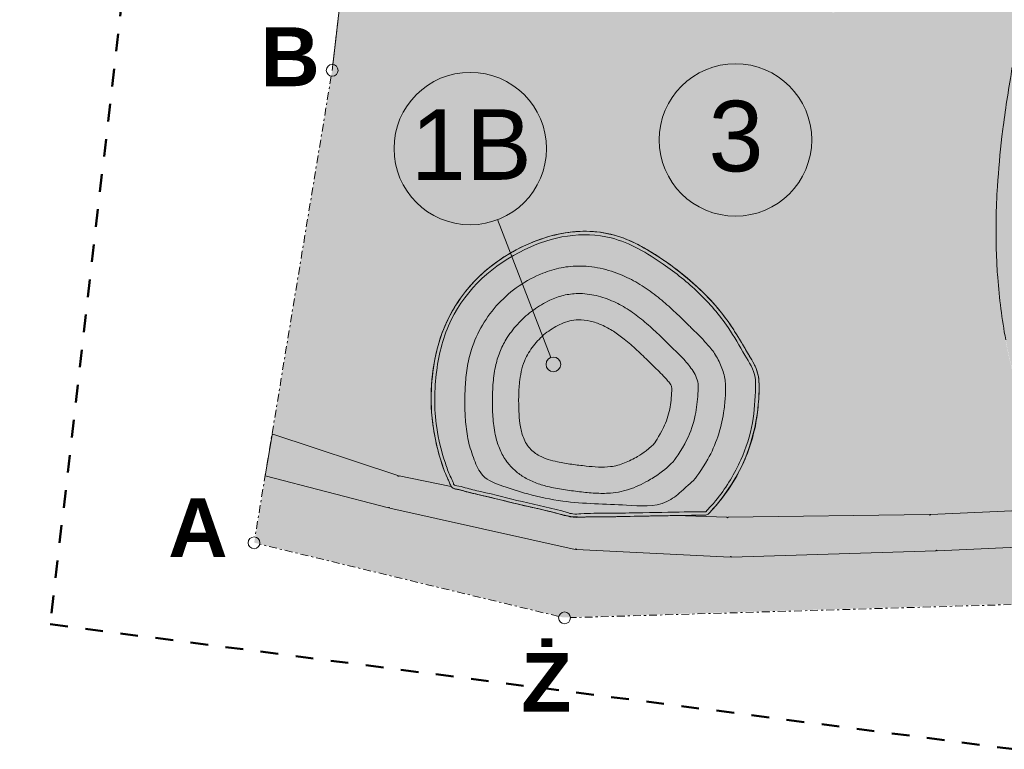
# Model space of a CAD drawing. Header units: millimetres. Extents: x 85983 to 6689246, y 628102 to 1220745.
# Tile 13 of 19: x 5933097 to 5999928, y 728768 to 778318. Entities that reach past the tile are written whole.
import ezdxf
from ezdxf.xclip import XClip

# ---------------------------------------------------------------- set-up
doc = ezdxf.new("R2010")
doc.units = ezdxf.units.MM
doc.header["$MEASUREMENT"] = 0
doc.header["$XCLIPFRAME"] = 0
for name, pattern in [('1_OTKJ', [2, 1.5, -0.5]), ('Przerywana długa 2', [2400, 1200, -1200]), ('Przerywana podwójnie', [1093.611073, 529.166651, -211.666656, 141.111112, -211.666656])]:
    doc.linetypes.add(name, pattern=pattern)
for name, color, linetype, lineweight in [('2D - Ogólne_Nr_pióra__1', 7, 'Continuous', 13), ('2D - Ogólne_Nr_pióra__38', 30, 'Continuous', 13), ('__ Granica opracowania_Nr_pióra__20', 1, 'Continuous', 13), ('__ Granica opracowania_Nr_pióra__26', 5, 'Continuous', 50), ('__ Kontury-kurchany_Nr_pióra__1', 7, 'Continuous', 13), ('__ Opisy _Nr_pióra__1', 7, 'Continuous', 13), ('__ Opisy _Nr_pióra__20', 1, 'Continuous', 13), ('__ Powierzchnia zabudowy _Nr_pióra__1', 7, 'Continuous', 13), ('__ Powierzchnie utwardzone- projektowane (drogi dojazdowe)_Nr_pióra__38', 30, 'Continuous', 13), ('OTK_L_0_Nr_pióra__2', 8, 'Continuous', 13), ('SKMBT_C28023102512110_2_0_Nr_pióra__1', 7, 'Continuous', 13)]:
    doc.layers.add(name, color=color, linetype=linetype, lineweight=lineweight)
for name, color, linetype, lineweight, true_color in [('2D - Ogólne_Nr_pióra__93', 7, 'Continuous', 13, 0xb5b54a), ('__ Powierzchnia biologicznie czynna (las)_Nr_pióra__93', 7, 'Continuous', 13, 0xb5b54a), ('__ Powierzchnia zabudowy _Nr_pióra__93', 7, 'Continuous', 13, 0xb5b54a), ('__ Powierzchnie utwardzone- projektowane (drogi dojazdowe)_Nr_pióra__82', 7, 'Continuous', 13, 0xaaaaaa)]:
    doc.layers.add(name, color=color, linetype=linetype, lineweight=lineweight, true_color=true_color)
for name, color, linetype in [('2D - Rysunki i Obrazki', 7, 'Continuous'), ('__ Granica opracowania', 7, 'Continuous'), ('__ Opisy', 7, 'Continuous')]:
    doc.layers.add(name, color=color, linetype=linetype)
doc.styles.add('STYL_AUTOMATYCZNY_1', font='arial.ttf')
doc.styles.add('STYL_AUTOMATYCZNY_2', font='arial.ttf')
picture_1 = doc.add_image_def('image1.tif', size_in_pixel=(12377, 8750))

# ---------------------------------------------------------------- blocks, each defined once
blk = doc.blocks.new('Rysunek_3_2', base_point=(6270111, 924424))
at = {"layer": 'SKMBT_C28023102512110_2_0_Nr_pióra__1', "color": 7, "lineweight": 13}
image = blk.add_image(picture_1, insert=(5850977, 628102), size_in_units=(838268, 592643), dxfattribs=at)
image.set_boundary_path([(-0.5, -0.5), (12376.5, 8749.5)])
blk = doc.blocks.new('Linia_11_3', base_point=(5958790, 813545))
at = {"layer": '__ Granica opracowania_Nr_pióra__20', "color": 1, "linetype": 'Przerywana podwójnie', "lineweight": 13}
blk.add_line((5958744, 813148), (5954353, 775273), dxfattribs=at)
at = {"layer": '__ Granica opracowania_Nr_pióra__20', "color": 1, "linetype": 'Continuous', "lineweight": 13}
for centre in [(5958790, 813545), (5954307, 774876)]:
    blk.add_circle(centre, 400, dxfattribs=at)
blk = doc.blocks.new('Linia_12_3', base_point=(5954307, 774876))
at = {"layer": '__ Granica opracowania_Nr_pióra__20', "color": 1, "linetype": 'Przerywana podwójnie', "lineweight": 13}
blk.add_line((5954242, 774481), (5949070, 743189), dxfattribs=at)
at = {"layer": '__ Granica opracowania_Nr_pióra__20', "color": 1, "linetype": 'Continuous', "lineweight": 13}
for centre in [(5954307, 774876), (5949005, 742794)]:
    blk.add_circle(centre, 400, dxfattribs=at)
blk = doc.blocks.new('Linia_31_3', base_point=(6042338, 739846))
at = {"layer": '__ Granica opracowania_Nr_pióra__20', "color": 1, "linetype": 'Przerywana podwójnie', "lineweight": 13}
blk.add_line((6041938, 739834), (5970476, 737709), dxfattribs=at)
at = {"layer": '__ Granica opracowania_Nr_pióra__20', "color": 1, "linetype": 'Continuous', "lineweight": 13}
blk.add_circle((5970077, 737697), 400, dxfattribs=at)
blk = doc.blocks.new('Linia_32_3', base_point=(5970077, 737697))
at = {"layer": '__ Granica opracowania_Nr_pióra__20', "color": 1, "linetype": 'Przerywana podwójnie', "lineweight": 13}
blk.add_line((5969688, 737791), (5949393, 742700), dxfattribs=at)
at = {"layer": '__ Granica opracowania_Nr_pióra__20', "color": 1, "linetype": 'Continuous', "lineweight": 13}
for centre in [(5949005, 742794), (5970077, 737697)]:
    blk.add_circle(centre, 400, dxfattribs=at)
blk = doc.blocks.new('Linia_37_3', base_point=(5965538, 764737))
at = {"layer": '__ Opisy', "linetype": 'Continuous', "lineweight": 0, "true_color": 0x000000}
blk.add_hatch(color=18, dxfattribs=at).paths.add_polyline_path([(5968822, 754906), (5968860, 754714), (5968969, 754552), (5969131, 754444), (5969322, 754406), (5969514, 754444), (5969676, 754552), (5969784, 754714), (5969822, 754906), (5969784, 755097), (5969676, 755259), (5969514, 755367), (5969322, 755406), (5969131, 755367), (5968969, 755259), (5968860, 755097)])
at = {"layer": '__ Opisy _Nr_pióra__1', "color": 7, "linetype": 'Continuous', "lineweight": 13}
blk.add_line((5965538, 764737), (5969143, 755372), dxfattribs=at)
blk.add_circle((5969322, 754906), 500, dxfattribs=at)

msp = doc.modelspace()

# ---------------------------------------------------------------- hatches: boundary and pattern name
at = {"layer": '2D - Ogólne_Nr_pióra__38', "linetype": 'Continuous', "lineweight": 0, "true_color": 0x3f2000}
msp.add_hatch(color=38, dxfattribs=at).paths.add_polyline_path([(5955393.116, 784198.137, -0.039705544), (5958945.601, 791286.345, -0.136235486), (5972002.846, 803170.007, -0.051856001), (5979524.799, 806087.246, -0.077773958), (5987995.675, 807357.2, -0.118054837), (5995894.339, 805347.804, -0.108892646), (6000439.933, 801198.095, -0.093956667), (6002552.676, 796571.316, -0.079874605), (6002968.957, 789440.315, -0.023394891), (6002058.76, 783051.367), (6001825.598, 781951.735, 0.001408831), (6001227.8, 779077.241, 0.006151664), (6000468.986, 775088.839, 0.010472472), (5999853.085, 771055.971, 0.002424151), (5999769.825, 770377.454, 0.013145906), (5999462.797, 766995.045, 0.010998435), (5999372.742, 764766.825, 0.010011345), (5999378.711, 762868.873, 0.002674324), (5999393.286, 762387.719, 0.009422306), (5999480.119, 760807.296, 0.027132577), (6000022.231, 756579.81, 0.005756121), (6000187.098, 755759.297, 0.015608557), (6000674.721, 753786.941, 0.007131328), (6000863.625, 753158.677, 0.019826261), (6001428.482, 751601.114, 0.011348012), (6001726.458, 750923.983, 0.012759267), (6002086.903, 750202.785, 0.069935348), (6004071.604, 747446.816, 0.051672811), (6005885.273, 745936.293, 0.029523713), (6007049.32, 745250.567), (6010500.135, 745404.621), (6010590.046, 745408.621), (6013676.188, 745545.432, -0.033249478), (6009768.347, 746328.526, -0.081081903), (6007000.146, 747596.732, -0.051431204), (6005509.615, 748836.862, -0.069815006), (6003854.661, 751138.229, -0.012829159), (6003537.997, 751771.525, -0.011260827), (6003278.517, 752360.977, -0.019743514), (6002769.933, 753763.65, -0.007058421), (6002599.188, 754331.409, -0.015562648), (6002142.96, 756177.155, -0.005710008), (6001988.372, 756946.303, -0.027102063), (6001474.718, 760954.182, -0.009422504), (6001392.002, 762459.378, -0.002661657), (6001378.134, 762916.97, -0.009993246), (6001372.432, 764731.553, -0.010981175), (6001458.791, 766868.51, -0.013136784), (6001756.144, 770143.923, -0.002409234), (6001836.529, 770799.137, -0.010454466), (6002438.755, 774742.403, -0.006143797), (6003187.429, 778677.42, -0.001407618), (6003782.423, 781538.413), (6004019.422, 782656.088, 0.023447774), (6004959.396, 789244.885, 0.080044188), (6004500.488, 797025.755, 0.094308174), (6002073.664, 802351.753, 0.109471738), (5996859.388, 807099.952, 0.118657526), (5988016.116, 809357.109, 0.07751744), (5978962.185, 808006.831, 0.051589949), (5971096.019, 804952.618, 0.136470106), (5957232.441, 792319.043, 0.016916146), (5956107.372, 790363.381)])
at = {"layer": '2D - Ogólne_Nr_pióra__93', "linetype": 'Continuous', "lineweight": 0, "true_color": 0x5a5a25}
h = msp.add_hatch(color=59, dxfattribs=at)
h.paths.add_polyline_path([(5950215.047, 750122.23, 0.369739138), (5950265.126, 750152.563), (5958749.635, 747360.694, 0.07964149), (5958747.381, 747346.628, 0.902700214), (5958836.444, 747337.495), (5962257.57, 746628.41), (5962384.958, 746602.007, 0.138202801), (5962571.756, 746465.631, 0.055286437), (5962794.051, 746413.658, 0.006649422), (5962811.846, 746411.045, -0.035796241), (5963092.159, 746346.547, -0.001024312), (5963133.023, 746333.53, 0.015311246), (5963535.877, 746219.732, 0.0134412), (5964155.357, 746074.2, -0.004418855), (5965320.557, 745799.177), (5965727.756, 745697.92, 0.001008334), (5966083.514, 745609.452, 0.006256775), (5968121.665, 745131.809), (5968250.734, 745103.269, -0.011441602), (5969619.623, 744764.434, 0.011565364), (5969872.089, 744695.587, 0.078608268), (5971393.336, 744531.493, -0.012630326), (5972382.193, 744554.124), (5972464.566, 744553.755, 0.005246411), (5973768.91, 744562.104, 0.002230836), (5974456.095, 744575.389), (5974908.271, 744584.951, -0.001142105), (5977579.257, 744634.299), (5981087.401, 744527.991, 0.007573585), (5981087.381, 744526.628, 1.000001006), (5981177.381, 744526.628, 0.003279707), (5981177.377, 744527.219), (5994807.384, 744706.038, 0.993462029), (5994897.381, 744706.628, 0.011153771), (5994897.336, 744708.635), (6007036.61, 745250.567, -0.029523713), (6005872.564, 745936.293, -0.051672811), (6004058.895, 747446.816, -0.069935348), (6002074.193, 750202.785, -0.012759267), (6001713.749, 750923.983, -0.011348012), (6001415.773, 751601.114, -0.019826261), (6000850.915, 753158.677, -0.007131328), (6000662.012, 753786.941, -0.015608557), (6000174.389, 755759.297, -0.005756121), (6000009.522, 756579.81, -0.027132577), (5999467.409, 760807.296, -0.009422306), (5999380.576, 762387.719, -0.002674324), (5999366.002, 762868.873, -0.010011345), (5999360.033, 764766.825, -0.010998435), (5999450.088, 766995.045, -0.013145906), (5999757.115, 770377.454, -0.002424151), (5999840.376, 771055.971, -0.010472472), (6000456.276, 775088.839, -0.006151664), (6001215.09, 779077.241, -0.001408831), (6001812.889, 781951.735), (6002046.051, 783051.367, 0.023394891), (6002956.248, 789440.315, 0.079874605), (6002539.966, 796571.316, 0.093956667), (6000427.224, 801198.095, 0.108892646), (5995881.63, 805347.804, 0.118054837), (5987982.966, 807357.2, 0.077773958), (5979512.089, 806087.246, 0.051856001), (5971990.136, 803170.007, 0.136235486), (5958932.891, 791286.345, 0.039705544), (5955380.406, 784198.137), (5955065.727, 781481.923), (5955147.937, 781470.293, 0.007402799), (5954950.025, 780483.213), (5954292.381, 774806.628)])
h.paths.add_polyline_path([(5976275.871, 789463.33, 0.054553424), (5976754.441, 786790.241, 0.104435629), (5978836.817, 782865.203, 0.042433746), (5979889.444, 781815.737, 0.047703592), (5981447.41, 780770.808, 0.037439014), (5983669.985, 779763.834, 0.045064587), (5986436.658, 779003.821, 0.056634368), (5988900.399, 778838.869, 0.119819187), (5993529.042, 780203.996, 0.126276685), (5997329.725, 784050.028, 0.101457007), (5999350.138, 789961.389, 0.093220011), (5999075.774, 795924.443, 0.11306133), (5996448.525, 801356.298, 0.055672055), (5994490.974, 803266.831, 0.097014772), (5990212.47, 805421.534, 0.097701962), (5985913.228, 805798.67, 0.113031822), (5981856.02, 804352.781, 0.109715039), (5978714.407, 801187.781, 0.068049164), (5977315.027, 798083.611, 0.060078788), (5976271.549, 791873.462, 0.032133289)], flags=0)
h.paths.add_polyline_path([(5983228.429, 752173.794, 0.033379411), (5983275.556, 753726.654, 0.039425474), (5983224.958, 754161.457, 0.058005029), (5983014.134, 754777.169, 0.025813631), (5982626.986, 755479.585, -0.002572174), (5982369.758, 755916.116, 0.012792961), (5981514.775, 757320.935, 0.040967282), (5980056.295, 759208.66, 0.058632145), (5976560.875, 762148.664, 0.028662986), (5975123.969, 763012.541, 0.05333536), (5973460.196, 763682.608, 0.087111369), (5970809.332, 763921.545, 0.071957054), (5968086.704, 763274.304, 0.122484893), (5963644.534, 760207.59, 0.130226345), (5961297.201, 755363.579, 0.10852527), (5961396.736, 749431.999, 0.027481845), (5961871.967, 747812.756, 0.032455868), (5962174.217, 747098.501, -0.036479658), (5962277.021, 746862.361), (5962304.685, 746785.183, 0.120677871), (5962458.881, 746545.947, 0.119592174), (5962678.429, 746445.524), (5962824.555, 746419.448, -0.041134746), (5963145.733, 746341.933, 0.022285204), (5964168.066, 746082.603, -0.005967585), (5965740.465, 745706.323, 0.006766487), (5968134.375, 745140.212, -0.012514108), (5969632.332, 744772.837, 0.07955332), (5971406.046, 744539.896, -0.013682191), (5972477.276, 744562.158, 0.006464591), (5974468.805, 744583.792, -0.002222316), (5979666.137, 744672.604), (5979829.833, 744742.364, 0.172225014)], flags=0)
for points in [[(5962494.02, 746520.61, 0.038066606), (5962550.31, 746488.453, -0.0316919)], [(5962824.555, 746419.448), (5962681.121, 746445.044, 0.030866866), (5962806.76, 746422.061, 0.006649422)], [(5963145.733, 746341.933, 0.005330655), (5963104.868, 746354.95, -0.001024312)], [(5963145.733, 746341.933, 0.015311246), (5963548.587, 746228.135, -0.008841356)]]:
    msp.add_hatch(color=59, dxfattribs=at).paths.add_polyline_path(points)
at = {"layer": '__ Powierzchnia biologicznie czynna (las)_Nr_pióra__93', "linetype": 'Continuous', "lineweight": 0, "true_color": 0x5a5a25}
msp.add_hatch(color=59, dxfattribs=at).paths.add_polyline_path([(5949017.285, 742802.376), (5969984.854, 737729.294), (6020954.615, 739265.397), (6021401.499, 743427.141), (6010840.044, 742947.075, 0.977542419), (6010750.09, 742945.031, 0.011312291), (6010750.136, 742942.996), (5995380.044, 742247.067, 0.977628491), (5995290.09, 742245.031, 0.007513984), (5995290.11, 742243.679), (5981410.07, 741826.384, 0.961524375), (5981320.143, 741827.208), (5970880.037, 742332.854, 0.012099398), (5970880.09, 742335.031, 0.896084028), (5970791.165, 742344.808), (5958209.015, 745145.255, 0.054805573), (5958210.09, 745155.031, 0.880076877), (5958121.543, 745166.374), (5949767.193, 747342.357)])
at = {"layer": '__ Powierzchnia zabudowy _Nr_pióra__93', "linetype": 'Continuous', "lineweight": 0, "true_color": 0x878737}
msp.add_hatch(color=57, dxfattribs=at).paths.add_polyline_path([(5979829.833, 744742.364, 0.172225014), (5983228.429, 752173.794, 0.033379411), (5983275.556, 753726.654, 0.039425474), (5983224.958, 754161.457, 0.058005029), (5983014.134, 754777.169, 0.025813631), (5982626.986, 755479.585, -0.002572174), (5982369.758, 755916.116, 0.012792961), (5981514.775, 757320.935, 0.040967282), (5980056.295, 759208.66, 0.058632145), (5976560.875, 762148.664, 0.028662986), (5975123.969, 763012.541, 0.05333536), (5973460.196, 763682.608, 0.087111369), (5970809.332, 763921.545, 0.071957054), (5968086.704, 763274.304, 0.122484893), (5963644.534, 760207.59, 0.130226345), (5961297.201, 755363.579, 0.10852527), (5961396.736, 749431.999, 0.027481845), (5961871.967, 747812.756, 0.032455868), (5962174.217, 747098.501, -0.036479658), (5962277.021, 746862.361), (5962304.685, 746785.183, 0.120677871), (5962458.881, 746545.947, 0.119592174), (5962678.429, 746445.524), (5962824.555, 746419.448, -0.041134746), (5963145.733, 746341.933, 0.022285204), (5964168.066, 746082.603, -0.005967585), (5965740.465, 745706.323, 0.006766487), (5968134.375, 745140.212, -0.012514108), (5969632.332, 744772.837, 0.07955332), (5971406.046, 744539.896, -0.013682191), (5972477.276, 744562.158, 0.006464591), (5974468.805, 744583.792, -0.002222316), (5979666.137, 744672.604)])
at = {"layer": '__ Powierzchnie utwardzone- projektowane (drogi dojazdowe)_Nr_pióra__38', "linetype": 'Continuous', "lineweight": 0, "true_color": 0xffbf7f}
msp.add_hatch(color=31, dxfattribs=at).paths.add_polyline_path([(5949767.193, 747342.357), (5958121.543, 745166.374, -0.880076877), (5958210.09, 745155.031, -0.054805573), (5958209.015, 745145.255), (5970791.165, 742344.808, -0.896084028), (5970880.09, 742335.031, -0.012099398), (5970880.037, 742332.854), (5981320.143, 741827.208, -0.961524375), (5981410.07, 741826.384), (5995290.11, 742243.679, -0.007513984), (5995290.09, 742245.031, -0.977628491), (5995380.044, 742247.067), (6010750.136, 742942.996, -0.011312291), (6010750.09, 742945.031, -0.977542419), (6010840.044, 742947.075), (6021401.499, 743427.141), (6021400.932, 743421.858), (6036926.727, 744111.133), (6129251.067, 796544.949), (6221254.962, 836827.735), (6265854.912, 850317.844), (6371673.686, 842981.076), (6422627.812, 829337.621), (6475468.927, 804617.958), (6483286.494, 796800.39), (6486100.305, 799644.481), (6487529.106, 801043.002), (6485407.785, 803164.322), (6487175.552, 804932.089), (6477558.9, 814548.742), (6472105.985, 809095.826), (6422294.468, 832398.21), (6370626.63, 846232.767), (6264749.912, 853573.553), (6219011.171, 839738.995), (6166778.657, 816869.624), (6128663.039, 798799.998), (6036814.613, 746636.469), (6021673.936, 745964.291), (6021667.904, 745908.114), (6010590.046, 745417.024), (6010500.135, 745413.024), (5994910.045, 744717.038, -0.011153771), (5994910.09, 744715.031, -0.993462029), (5994820.094, 744714.441), (5981190.086, 744535.622, -0.003279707), (5981190.09, 744535.031, -0.999999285), (5981100.09, 744535.031, -0.007573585), (5981100.111, 744536.394), (5977591.967, 744642.702, 0.001142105), (5974920.98, 744593.354), (5974468.804, 744583.792, -0.002230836), (5973781.62, 744570.507, -0.005246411), (5972477.276, 744562.158), (5972394.903, 744562.527, 0.012630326), (5971406.046, 744539.896, -0.078608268), (5969884.799, 744703.99, -0.011565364), (5969632.332, 744772.837, 0.011441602), (5968263.444, 745111.672), (5968134.375, 745140.212, -0.006256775), (5966096.224, 745617.855, -0.001008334), (5965740.465, 745706.323), (5965333.266, 745807.58, 0.004418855), (5964168.066, 746082.603, -0.0134412), (5963548.587, 746228.135, -0.015311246), (5963145.733, 746341.933, 0.001024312), (5963104.868, 746354.95, 0.035796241), (5962824.555, 746419.448, -0.006649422), (5962806.76, 746422.061, -0.055286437), (5962584.466, 746474.034, -0.138202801), (5962397.667, 746610.41), (5962270.279, 746636.813), (5958849.153, 747345.898, -0.902700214), (5958760.09, 747355.031, -0.07964149), (5958762.345, 747369.097), (5950277.835, 750160.966, -0.369739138), (5950227.756, 750130.633)])

# ---------------------------------------------------------------- linework, layer by layer
at = {"layer": '2D - Ogólne_Nr_pióra__1', "color": 7, "linetype": 'Continuous', "lineweight": 13, "flags": 128}
msp.add_lwpolyline([(6000468.986, 775088.839, 0.010472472), (5999853.085, 771055.971, 0.002424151), (5999769.825, 770377.454, 0.013145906), (5999462.797, 766995.045, 0.010998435), (5999372.742, 764766.825, 0.010011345), (5999378.711, 762868.873, 0.002674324), (5999393.286, 762387.719, 0.009422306), (5999480.119, 760807.296, 0.027132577), (6000022.231, 756579.81, 0.005756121)], format="xyb", dxfattribs=at)
at = {"layer": '__ Granica opracowania_Nr_pióra__26', "color": 5, "linetype": 'Przerywana długa 2', "lineweight": 50, "flags": 128}
msp.add_lwpolyline([(5935172.381, 737256.628), (6019552.381, 726316.628), (6032052.381, 842726.628), (5948452.381, 852886.628)], close=True, dxfattribs=at)
at = {"layer": '__ Kontury-kurchany_Nr_pióra__1', "color": 7, "linetype": 'Continuous', "lineweight": 13}
for points, knots in [([(5979829.833, 744742.364), (5979829.833, 744742.364), (5980431.761, 745363.239), (5980947.006, 746054.367), (5981290.799, 746515.515), (5981594.632, 747004.986), (5981864.546, 747512.979), (5982134.428, 748020.91), (5982368.063, 748547.124), (5982563.496, 749088.065), (5982758.936, 749629.027), (5982914.018, 750183.641), (5983029.415, 750747.085), (5983126.858, 751222.864), (5983187.607, 751704.93), (5983229.735, 752188.727), (5983271.856, 752672.452), (5983294.374, 753158.193), (5983278.762, 753643.394), (5983274.996, 753760.453), (5983268.608, 753877.477), (5983253.303, 753993.577), (5983237.985, 754109.77), (5983214.003, 754224.655), (5983181.583, 754337.281), (5983122.187, 754543.615), (5983036.243, 754741.14), (5982938.177, 754932.258), (5982840.325, 755122.961), (5982730.124, 755306.897), (5982620.2, 755490.947), (5982564.49, 755584.224), (5982509.209, 755677.756), (5982454.268, 755771.488), (5982399.327, 755865.22), (5982344.758, 755959.169), (5982289.838, 756052.912), (5982019.294, 756514.703), (5981745.282, 756974.728), (5981449.131, 757420.519), (5981152.784, 757866.605), (5980836.769, 758299.362), (5980493.307, 758710.299), (5980073.276, 759212.846), (5979617.865, 759684.361), (5979136.383, 760128.441), (5978655.193, 760572.251), (5978149.487, 760988.55), (5977628.304, 761384.652), (5977328.214, 761612.722), (5977022.453, 761833.217), (5976711.506, 762046.239), (5976400.532, 762259.28), (5976085.168, 762466.097), (5975760.71, 762657.958), (5975395.624, 762873.844), (5975021.863, 763075.439), (5974635.342, 763250.155), (5974248.402, 763425.061), (5973851.445, 763577.509), (5973441.319, 763687.712), (5972828.36, 763852.419), (5972197.066, 763941.187), (5971562.189, 763948.434), (5970927.761, 763955.676), (5970295.648, 763885.928), (5969675.255, 763751.997), (5969005.222, 763607.35), (5968351.839, 763395.231), (5967721.612, 763125.59), (5967091.757, 762856.108), (5966487.967, 762529.7), (5965912.642, 762157.74), (5965397.446, 761824.655), (5964907.341, 761453.964), (5964454.664, 761040.011), (5964001.847, 760625.929), (5963588.444, 760170.594), (5963218.193, 759681.277), (5962848.002, 759192.038), (5962520.826, 758671.459), (5962242.485, 758124.675), (5961964.101, 757577.805), (5961734.885, 757007.419), (5961558.516, 756419.622), (5961329.356, 755655.886), (5961187.274, 754869.36), (5961106.604, 754075.932), (5961025.984, 753283.002), (5961011.245, 752485.1), (5961058.719, 751689.551), (5961094.231, 751094.454), (5961172.622, 750503.097), (5961289.295, 749918.592), (5961405.896, 749334.446), (5961567.479, 748760.408), (5961744.622, 748191.705), (5961802.018, 748007.439), (5961865.353, 747825.187), (5961934.345, 747644.975), (5962003.354, 747464.723), (5962077.678, 747286.234), (5962165.917, 747114.614), (5962192.862, 747062.207), (5962220.363, 747010.092), (5962242.875, 746955.665), (5962265.377, 746901.264), (5962281.815, 746844.546), (5962302.973, 746789.605), (5962338.283, 746697.916), (5962383.84, 746608.777), (5962458.881, 746545.947), (5962533.949, 746483.095), (5962629.609, 746453.9), (5962726.169, 746435.341), (5962798.659, 746421.409), (5962872.444, 746414.675), (5962944.606, 746399.149), (5963016.811, 746383.615), (5963087.069, 746360.683), (5963157.461, 746338.181), (5963325.73, 746284.389), (5963496.98, 746240.411), (5963668.534, 746198.224), (5963840.061, 746156.044), (5964012.444, 746117.508), (5964184.803, 746078.849), (5964462.53, 746016.557), (5964739.745, 745951.997), (5965016.401, 745885.104), (5965293.053, 745818.212), (5965569.142, 745749.025), (5965845.313, 745680.171), (5966187.259, 745594.918), (5966529.491, 745510.814), (5966872.336, 745429.252), (5967215.181, 745347.689), (5967558.538, 745268.273), (5967902.508, 745191.591), (5968288.274, 745105.591), (5968674.918, 745023.284), (5969058.038, 744926.236), (5969441.157, 744829.188), (5969820.377, 744717.365), (5970203.475, 744620.236), (5970353.233, 744582.268), (5970503.91, 744547.012), (5970657.532, 744531.365), (5970811.132, 744515.721), (5970965.847, 744520.305), (5971120.179, 744526.513), (5971364.547, 744536.343), (5971608.662, 744552.352), (5971853.141, 744558.698), (5972097.628, 744565.044), (5972342.222, 744562.591), (5972586.802, 744561.683), (5972912.659, 744560.472), (5973238.521, 744562.91), (5973564.351, 744567.268), (5973890.179, 744571.626), (5974215.966, 744578.397), (5974541.749, 744585.344), (5975395.747, 744603.553), (5976249.769, 744620.699), (5977103.838, 744635.152), (5978384.942, 744656.832), (5979666.137, 744672.604), (5979666.137, 744672.604)], [0, 0, 0, 0, 1, 1, 1, 2, 2, 2, 3, 3, 3, 4, 4, 4, 5, 5, 5, 6, 6, 6, 7, 7, 7, 8, 8, 8, 9, 9, 9, 10, 10, 10, 11, 11, 11, 12, 12, 12, 13, 13, 13, 14, 14, 14, 15, 15, 15, 16, 16, 16, 17, 17, 17, 18, 18, 18, 19, 19, 19, 20, 20, 20, 21, 21, 21, 22, 22, 22, 23, 23, 23, 24, 24, 24, 25, 25, 25, 26, 26, 26, 27, 27, 27, 28, 28, 28, 29, 29, 29, 30, 30, 30, 31, 31, 31, 32, 32, 32, 33, 33, 33, 34, 34, 34, 35, 35, 35, 36, 36, 36, 37, 37, 37, 38, 38, 38, 39, 39, 39, 40, 40, 40, 41, 41, 41, 42, 42, 42, 43, 43, 43, 44, 44, 44, 45, 45, 45, 46, 46, 46, 47, 47, 47, 48, 48, 48, 49, 49, 49, 50, 50, 50, 51, 51, 51, 52, 52, 52, 53, 53, 53, 54, 54, 54, 55, 55, 55, 56, 56, 56, 56]), ([(5979663.286, 744906.234), (5979663.286, 744906.234), (5977310.641, 744876.784), (5974958.355, 744828.079), (5974288.482, 744814.209), (5973618.63, 744795.668), (5972948.62, 744794.695), (5972358.894, 744793.838), (5971768.76, 744806.966), (5971180.661, 744765.327), (5970997.994, 744752.393), (5970814.569, 744732.135), (5970633.286, 744756.234), (5970508.068, 744772.88), (5970386.714, 744809.32), (5970265.573, 744845.529), (5969259.467, 745146.256), (5968228.243, 745352.29), (5967204.957, 745588.767), (5966261.42, 745806.814), (5965326.85, 746062.593), (5964381.855, 746274.327), (5964031.131, 746352.91), (5963679.229, 746427.013), (5963334.573, 746528.649), (5963146.868, 746584.001), (5962961.155, 746651.483), (5962766.369, 746666.631), (5962708.805, 746671.108), (5962648.65, 746671.738), (5962603.286, 746706.234), (5962550.811, 746746.137), (5962538.682, 746816.449), (5962520.23, 746880.848), (5962476.383, 747033.883), (5962396.195, 747173.086), (5962326.261, 747316.371), (5962188.973, 747597.656), (5962088.275, 747895.044), (5961990.256, 748192.413), (5961728.222, 748987.367), (5961520.814, 749798.419), (5961400.357, 750626.409), (5961214.431, 751904.416), (5961238.127, 753202.739), (5961400.357, 754483.763), (5961551.454, 755676.883), (5961859.927, 756845.194), (5962383.286, 757926.234), (5963416.86, 760061.167), (5965248.984, 761694.943), (5967393.286, 762716.234), (5969230.144, 763591.095), (5971290.345, 764003.565), (5973253.286, 763496.234), (5974538.562, 763164.048), (5975693.118, 762477.802), (5976781.26, 761711.039), (5977620.866, 761119.407), (5978435.118, 760490.405), (5979173.286, 759776.234), (5979921.295, 759052.541), (5980609.747, 758266.825), (5981190.265, 757402.697), (5981597.22, 756796.924), (5981953.816, 756159.959), (5982324.495, 755531.039), (5982607.616, 755050.677), (5982922.811, 754574.195), (5983013.286, 754026.234), (5983049.284, 753808.213), (5983049.098, 753586.808), (5983041.742, 753365.675), (5983014.733, 752553.668), (5982971.495, 751740.154), (5982827.96, 750940.637), (5982672.208, 750073.068), (5982403.199, 749231.319), (5982043.286, 748426.234), (5981625.896, 747492.581), (5981106.471, 746606.512), (5980463.586, 745811.435), (5980083.639, 745341.541), (5979663.286, 744906.234), (5979663.286, 744906.234)], [0, 0, 0, 0, 1, 1, 1, 2, 2, 2, 3, 3, 3, 4, 4, 4, 5, 5, 5, 6, 6, 6, 7, 7, 7, 8, 8, 8, 9, 9, 9, 10, 10, 10, 11, 11, 11, 12, 12, 12, 13, 13, 13, 14, 14, 14, 15, 15, 15, 16, 16, 16, 17, 17, 17, 18, 18, 18, 19, 19, 19, 20, 20, 20, 21, 21, 21, 22, 22, 22, 23, 23, 23, 24, 24, 24, 25, 25, 25, 26, 26, 26, 27, 27, 27, 28, 28, 28, 28]), ([(5978874.733, 747074.211), (5978874.733, 747074.211), (5979393.563, 747736.029), (5979802.129, 748466.581), (5980074.887, 748954.296), (5980298.043, 749467.93), (5980476.488, 749997.594), (5980654.853, 750527.02), (5980794.918, 751069.208), (5980877.751, 751621.708), (5980903.666, 751794.562), (5980924.576, 751968.099), (5980941.879, 752142.038), (5980959.178, 752315.942), (5980974.505, 752490.034), (5980987.663, 752664.301), (5980992.265, 752725.247), (5980996.575, 752786.214), (5981000.443, 752847.21), (5981004.311, 752908.211), (5981007.478, 752969.25), (5981009.722, 753030.331), (5981014.65, 753164.488), (5981014.246, 753298.79), (5981008.392, 753432.903), (5981002.536, 753567.062), (5980989.451, 753700.762), (5980970.371, 753833.677), (5980924.016, 754156.586), (5980839.523, 754473.001), (5980720.415, 754776.653), (5980601.334, 755080.234), (5980447.249, 755368.942), (5980264.643, 755639.181), (5980182.205, 755761.18), (5980094.442, 755879.484), (5980001.964, 755994.072), (5979909.521, 756108.616), (5979813.501, 756220.214), (5979715.699, 756330.228), (5979547.722, 756519.179), (5979375.911, 756704.692), (5979198.657, 756884.975), (5979021.429, 757065.231), (5978839.813, 757241.089), (5978658.371, 757417.11), (5978618.265, 757456.017), (5978578.194, 757494.96), (5978538.124, 757533.904), (5978498.053, 757572.848), (5978458.009, 757611.818), (5978417.979, 757650.803), (5978406.801, 757661.689), (5978395.619, 757672.572), (5978384.439, 757683.455), (5978371.059, 757696.481), (5978357.673, 757709.5), (5978344.298, 757722.531), (5978330.924, 757735.563), (5978317.539, 757748.583), (5978304.161, 757761.61), (5978000.745, 758057.054), (5977696.892, 758352.075), (5977385.986, 758639.611), (5977074.981, 758927.24), (5976755.807, 759205.936), (5976425.246, 759470.82), (5976077.306, 759749.629), (5975715.947, 760011.376), (5975339.416, 760250.09), (5974962.68, 760488.934), (5974570.295, 760702.203), (5974163.986, 760886.213), (5973690.027, 761100.86), (5973197.792, 761273.039), (5972691.811, 761393.975), (5972185.32, 761515.033), (5971667.321, 761582.527), (5971146.66, 761587.96), (5970711.647, 761592.5), (5970277.272, 761552.964), (5969850.371, 761469.305), (5969423.657, 761385.683), (5969007.284, 761257.162), (5968603.227, 761096.377), (5968035.199, 760870.345), (5967494.411, 760581.045), (5966989.707, 760236.071), (5966484.989, 759891.086), (5966019.718, 759491.583), (5965602.665, 759044.565), (5965185.635, 758597.571), (5964818.628, 758106.296), (5964508.884, 757579.227), (5964199.119, 757052.124), (5963945.126, 756493.636), (5963761.025, 755910.611), (5963631.674, 755500.969), (5963535.91, 755081.626), (5963468.735, 754657.263), (5963401.622, 754233.29), (5963359.976, 753805.769), (5963335.994, 753377.148), (5963313.997, 752984.008), (5963305.886, 752590.244), (5963310.644, 752196.511), (5963315.402, 751802.77), (5963333.836, 751409.373), (5963365.154, 751016.86), (5963400.498, 750573.889), (5963454.422, 750132.25), (5963552.88, 749699.079), (5963651.324, 749265.972), (5963797.497, 748845.703), (5963952.947, 748429.537), (5964096.491, 748045.247), (5964254.807, 747660.745), (5964536.094, 747364.606), (5964894.56, 746987.212), (5965402.475, 746810.441), (5965897.799, 746640.333), (5966453.936, 746449.341), (5967013.676, 746268.997), (5967581.223, 746115.395), (5968360.86, 745904.392), (5969152.243, 745735.848), (5969952.498, 745626.659), (5971384.971, 745431.207), (5972834.285, 745433.976), (5974278.717, 745355.139), (5975215.346, 745304.017), (5976185.956, 745188.752), (5977025.714, 745590.541), (5977384.512, 745762.21), (5977695.957, 746012.864), (5977995.137, 746276.403), (5978440.712, 746668.898), (5978874.733, 747074.211), (5978874.733, 747074.211)], [0, 0, 0, 0, 1, 1, 1, 2, 2, 2, 3, 3, 3, 4, 4, 4, 5, 5, 5, 6, 6, 6, 7, 7, 7, 8, 8, 8, 9, 9, 9, 10, 10, 10, 11, 11, 11, 12, 12, 12, 13, 13, 13, 14, 14, 14, 15, 15, 15, 16, 16, 16, 17, 17, 17, 18, 18, 18, 19, 19, 19, 20, 20, 20, 21, 21, 21, 22, 22, 22, 23, 23, 23, 24, 24, 24, 25, 25, 25, 26, 26, 26, 27, 27, 27, 28, 28, 28, 29, 29, 29, 30, 30, 30, 31, 31, 31, 32, 32, 32, 33, 33, 33, 34, 34, 34, 35, 35, 35, 36, 36, 36, 37, 37, 37, 38, 38, 38, 39, 39, 39, 40, 40, 40, 41, 41, 41, 42, 42, 42, 43, 43, 43, 44, 44, 44, 45, 45, 45, 46, 46, 46, 46]), ([(5977473.252, 748317.021), (5977473.252, 748317.021), (5978003.909, 749017.848), (5978388.28, 749802.838), (5978645.004, 750327.138), (5978827.393, 750884.504), (5978949.41, 751455.127), (5979000.564, 751694.352), (5979034.021, 751936.774), (5979061.957, 752179.776), (5979089.875, 752422.626), (5979111.433, 752666.212), (5979129.761, 752909.971), (5979136.639, 753001.441), (5979144.103, 753092.883), (5979148.798, 753184.493), (5979153.498, 753276.187), (5979157.021, 753368.035), (5979151.171, 753459.663), (5979139.887, 753636.407), (5979102.644, 753810.58), (5979042.114, 753977.139), (5978981.714, 754143.338), (5978899.946, 754300.484), (5978805.528, 754450.111), (5978714.358, 754594.591), (5978612.765, 754732.098), (5978505.941, 754865.424), (5978399.179, 754998.672), (5978286.274, 755126.843), (5978170.828, 755252.639), (5978028.271, 755407.977), (5977880.52, 755558.452), (5977731.198, 755707.3), (5977581.891, 755856.134), (5977430.305, 756002.657), (5977279.071, 756149.534), (5976973.48, 756446.322), (5976669.639, 756744.944), (5976359.793, 757037.282), (5976049.867, 757329.696), (5975735.418, 757617.519), (5975406.724, 757888.65), (5975101.547, 758140.381), (5974786.34, 758380.015), (5974454.999, 758596.153), (5974123.426, 758812.442), (5973778.427, 759007.719), (5973417.947, 759171.362), (5973036.022, 759344.74), (5972639.256, 759483.348), (5972230.635, 759577.841), (5971821.533, 759672.446), (5971403.194, 759723.722), (5970983.454, 759717.39), (5970654.603, 759712.43), (5970327.338, 759671.141), (5970007.665, 759593.892), (5969688.216, 759516.697), (5969378.717, 759403.665), (5969080.677, 759265.092), (5968687.815, 759082.431), (5968316.547, 758856.76), (5967966.503, 758601.338), (5967616.513, 758345.955), (5967290.312, 758059.826), (5966991.775, 757745.849), (5966693.216, 757431.849), (5966423.091, 757091.782), (5966189.068, 756727.215), (5966008.963, 756446.642), (5965852.762, 756151.439), (5965724.027, 755843.927), (5965595.314, 755536.471), (5965496.122, 755217.634), (5965419.971, 754893.131), (5965325.796, 754491.823), (5965268.314, 754082.931), (5965233.279, 753672.161), (5965198.276, 753261.763), (5965186.876, 752849.829), (5965185.967, 752437.907), (5965185.061, 752027.352), (5965194.722, 751616.758), (5965227.272, 751207.527), (5965259.855, 750797.877), (5965314.47, 750389.903), (5965407.733, 749989.752), (5965478.298, 749686.992), (5965572.995, 749390.41), (5965698.228, 749105.947), (5965823.57, 748821.239), (5965978.485, 748550.236), (5966163.991, 748300.611), (5966315.932, 748096.153), (5966489.051, 747908.51), (5966677.278, 747736.854), (5966865.454, 747565.244), (5967068.679, 747410.903), (5967284.734, 747276.112), (5967536.045, 747119.327), (5967803.577, 746990.435), (5968079.5, 746882.591), (5968355.14, 746774.857), (5968638.993, 746690.107), (5968926.392, 746619.373), (5969282.967, 746531.614), (5969644.347, 746465.037), (5970007.125, 746408.002), (5970369.772, 746350.987), (5970733.808, 746303.082), (5971098.616, 746262.034), (5971446.243, 746222.92), (5971794.269, 746185.852), (5972143.533, 746166.095), (5972493.233, 746146.313), (5972843.865, 746140.394), (5973192.838, 746170.194), (5973676.092, 746211.46), (5974152.571, 746311.608), (5974609.83, 746473.468), (5975066.297, 746635.048), (5975498.345, 746856.145), (5975914.611, 747103.856), (5976198.454, 747272.764), (5976473.456, 747456.089), (5976733.345, 747659.8), (5977122.919, 747965.164), (5977473.252, 748317.021), (5977473.252, 748317.021)], [0, 0, 0, 0, 1, 1, 1, 2, 2, 2, 3, 3, 3, 4, 4, 4, 5, 5, 5, 6, 6, 6, 7, 7, 7, 8, 8, 8, 9, 9, 9, 10, 10, 10, 11, 11, 11, 12, 12, 12, 13, 13, 13, 14, 14, 14, 15, 15, 15, 16, 16, 16, 17, 17, 17, 18, 18, 18, 19, 19, 19, 20, 20, 20, 21, 21, 21, 22, 22, 22, 23, 23, 23, 24, 24, 24, 25, 25, 25, 26, 26, 26, 27, 27, 27, 28, 28, 28, 29, 29, 29, 30, 30, 30, 31, 31, 31, 32, 32, 32, 33, 33, 33, 34, 34, 34, 35, 35, 35, 36, 36, 36, 37, 37, 37, 38, 38, 38, 39, 39, 39, 40, 40, 40, 41, 41, 41, 42, 42, 42, 43, 43, 43, 43]), ([(5976132.352, 749497.425), (5976132.352, 749497.425), (5976518.038, 750031.153), (5976800.048, 750622.507), (5976988.428, 751017.525), (5977125.157, 751435.269), (5977213.916, 751863.611), (5977256.436, 752068.806), (5977282.75, 752276.831), (5977304.878, 752485.206), (5977326.993, 752693.451), (5977344.585, 752902.21), (5977357.044, 753111.251), (5977361.214, 753181.219), (5977364.921, 753251.576), (5977354.12, 753320.762), (5977343.27, 753390.264), (5977318.749, 753456.752), (5977285.139, 753518.613), (5977234.637, 753611.566), (5977166.061, 753692.909), (5977097.658, 753773.783), (5977029.486, 753854.383), (5976960.829, 753934.554), (5976889.955, 754012.784), (5976765.077, 754150.624), (5976634.891, 754283.554), (5976503.493, 754415.195), (5976372.107, 754546.825), (5976238.437, 754676.146), (5976104.951, 754805.647), (5976057.095, 754852.074), (5976009.288, 754898.551), (5975961.489, 754945.036), (5975913.69, 754991.521), (5975865.932, 755038.048), (5975818.151, 755084.552), (5975545.075, 755350.324), (5975272.739, 755616.907), (5974993.757, 755876.467), (5974714.683, 756136.111), (5974430.293, 756390.2), (5974132.527, 756628.157), (5973896.193, 756817.021), (5973652.239, 756996.288), (5973396.505, 757157.893), (5973140.603, 757319.604), (5972874.526, 757464.91), (5972597.183, 757586.183), (5972346.637, 757695.738), (5972087.321, 757783.712), (5971820.866, 757844.963), (5971553.995, 757906.309), (5971281.194, 757941.271), (5971007.56, 757935.33), (5970813.652, 757931.12), (5970620.648, 757906.345), (5970432.062, 757860.969), (5970243.64, 757815.632), (5970060.783, 757750.322), (5969883.254, 757672.459), (5969529.358, 757517.245), (5969195.045, 757320.064), (5968886.897, 757086.704), (5968578.515, 756853.166), (5968300.486, 756583.222), (5968055.628, 756283.692), (5967810.799, 755984.196), (5967599.51, 755658.441), (5967435.778, 755308.181), (5967329.195, 755080.177), (5967247.036, 754841.804), (5967183.085, 754598.404), (5967119.206, 754355.28), (5967076.611, 754107.182), (5967044.093, 753857.919), (5966998.38, 753507.51), (5966976.912, 753154.395), (5966968.379, 752801.1), (5966959.849, 752447.937), (5966965.853, 752094.622), (5966980.493, 751741.642), (5966992.386, 751454.891), (5967011.83, 751168.495), (5967051.184, 750884.263), (5967090.605, 750599.541), (5967149.781, 750317.467), (5967242.522, 750045.524), (5967294.315, 749893.65), (5967358.787, 749746.51), (5967437.591, 749606.787), (5967516.431, 749466.999), (5967609.491, 749335.562), (5967716.135, 749215.691), (5967810.548, 749109.567), (5967915.935, 749013.781), (5968028.545, 748927.173), (5968141.116, 748840.594), (5968260.804, 748763.75), (5968386.322, 748697.307), (5968575.131, 748597.36), (5968774.77, 748519.673), (5968978.296, 748454.514), (5969181.558, 748389.44), (5969388.695, 748337.679), (5969597.483, 748293.301), (5969918.71, 748225.025), (5970242.69, 748170.421), (5970567.865, 748124.428), (5970892.972, 748078.446), (5971219.09, 748039.918), (5971545.681, 748005.951), (5971820.786, 747977.34), (5972096.087, 747949.142), (5972372.418, 747937.344), (5972649.262, 747925.524), (5972926.882, 747927.414), (5973201.588, 747963.349), (5973529.31, 748006.22), (5973849.204, 748093.807), (5974157.114, 748214.208), (5974464.375, 748334.355), (5974757.465, 748487.001), (5975040.066, 748657.325), (5975237.285, 748776.19), (5975428.183, 748905.207), (5975610.152, 749046.245), (5975882.948, 749257.683), (5976132.352, 749497.425), (5976132.352, 749497.425)], [0, 0, 0, 0, 1, 1, 1, 2, 2, 2, 3, 3, 3, 4, 4, 4, 5, 5, 5, 6, 6, 6, 7, 7, 7, 8, 8, 8, 9, 9, 9, 10, 10, 10, 11, 11, 11, 12, 12, 12, 13, 13, 13, 14, 14, 14, 15, 15, 15, 16, 16, 16, 17, 17, 17, 18, 18, 18, 19, 19, 19, 20, 20, 20, 21, 21, 21, 22, 22, 22, 23, 23, 23, 24, 24, 24, 25, 25, 25, 26, 26, 26, 27, 27, 27, 28, 28, 28, 29, 29, 29, 30, 30, 30, 31, 31, 31, 32, 32, 32, 33, 33, 33, 34, 34, 34, 35, 35, 35, 36, 36, 36, 37, 37, 37, 38, 38, 38, 39, 39, 39, 40, 40, 40, 41, 41, 41, 42, 42, 42, 43, 43, 43, 43])]:
    msp.add_open_spline(points, degree=3, knots=knots, dxfattribs=at)
at = {"layer": '__ Opisy _Nr_pióra__1', "color": 7, "linetype": 'Continuous', "lineweight": 13}
for centre in [(5981681.184, 770148.324), (5963678.371, 769566.877)]:
    msp.add_circle(centre, 5175.266, dxfattribs=at)
at = {"layer": '__ Powierzchnia zabudowy _Nr_pióra__1', "color": 7, "linetype": 'Continuous', "lineweight": 13, "flags": 128}
msp.add_lwpolyline([(5979829.833, 744742.364, 0.172225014), (5983228.429, 752173.794, 0.033379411), (5983275.556, 753726.654, 0.039425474), (5983224.958, 754161.457, 0.058005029), (5983014.134, 754777.169, 0.025813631), (5982626.986, 755479.585, -0.002572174), (5982369.758, 755916.116, 0.012792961), (5981514.775, 757320.935, 0.040967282), (5980056.295, 759208.66, 0.058632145), (5976560.875, 762148.664, 0.028662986), (5975123.969, 763012.541, 0.05333536), (5973460.196, 763682.608, 0.087111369), (5970809.332, 763921.545, 0.071957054), (5968086.704, 763274.304, 0.122484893), (5963644.534, 760207.59, 0.130226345), (5961297.201, 755363.579, 0.10852527), (5961396.736, 749431.999, 0.027481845), (5961871.967, 747812.756, 0.032455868), (5962174.217, 747098.501, -0.036479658), (5962277.021, 746862.361), (5962304.685, 746785.183, 0.120677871), (5962458.881, 746545.947, 0.119592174), (5962678.429, 746445.524), (5962824.555, 746419.448, -0.041134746), (5963145.733, 746341.933, 0.022285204), (5964168.066, 746082.603, -0.005967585), (5965740.465, 745706.323, 0.006766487), (5968134.375, 745140.212, -0.012514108), (5969632.332, 744772.837, 0.07955332), (5971406.046, 744539.896, -0.013682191), (5972477.276, 744562.158, 0.006464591), (5974468.805, 744583.792, -0.002222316), (5979666.137, 744672.604)], format="xyb", close=True, dxfattribs=at)
at = {"layer": '__ Powierzchnie utwardzone- projektowane (drogi dojazdowe)_Nr_pióra__82', "color": 253, "linetype": 'Continuous', "lineweight": 13, "true_color": 0xaaaaaa, "flags": 128}
msp.add_lwpolyline([(6010500.135, 745413.024), (5994910.045, 744717.038, -0.011153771), (5994910.09, 744715.031, -0.993462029), (5994820.094, 744714.441), (5981190.086, 744535.622, -0.003279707), (5981190.09, 744535.031, -0.999999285), (5981100.09, 744535.031, -0.007573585), (5981100.111, 744536.394), (5977591.967, 744642.702, 0.001142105), (5974920.98, 744593.354), (5974468.804, 744583.792, -0.002230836), (5973781.62, 744570.507, -0.005246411), (5972477.276, 744562.158), (5972394.903, 744562.527, 0.012630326), (5971406.046, 744539.896, -0.078608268), (5969884.799, 744703.99, -0.011565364), (5969632.332, 744772.837, 0.011441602), (5968263.444, 745111.672), (5968134.375, 745140.212, -0.006256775), (5966096.224, 745617.855, -0.001008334), (5965740.465, 745706.323), (5965333.266, 745807.58, 0.004418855), (5964168.066, 746082.603, -0.0134412), (5963548.587, 746228.135, -0.015311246), (5963145.733, 746341.933, 0.001024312), (5963104.868, 746354.95, 0.035796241), (5962824.555, 746419.448, -0.006649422), (5962806.76, 746422.061, -0.055286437), (5962584.466, 746474.034, -0.138202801), (5962397.667, 746610.41), (5962270.279, 746636.813), (5958849.153, 747345.898, -0.902700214), (5958760.09, 747355.031, -0.07964149), (5958762.345, 747369.097), (5950277.835, 750160.966, -0.369739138), (5950227.756, 750130.633), (5949767.193, 747342.357), (5958121.543, 745166.374, -0.880076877), (5958210.09, 745155.031, -0.054805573), (5958209.015, 745145.255), (5970791.165, 742344.808, -0.896084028), (5970880.09, 742335.031, -0.012099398), (5970880.037, 742332.854), (5981320.143, 741827.208, -0.961524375), (5981410.07, 741826.384), (5995290.11, 742243.679, -0.007513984), (5995290.09, 742245.031, -0.977628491), (5995380.044, 742247.067), (6010750.136, 742942.996, -0.011312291)], format="xyb", dxfattribs=at)
at = {"layer": 'OTK_L_0_Nr_pióra__2', "color": 8, "linetype": '1_OTKJ', "lineweight": 13}
msp.add_line((5958790.207, 813545.154), (5954306.73, 774875.557), dxfattribs=at)

# ---------------------------------------------------------------- block references
at = {"layer": '2D - Rysunki i Obrazki', "color": 151, "linetype": 'Continuous', "lineweight": 13, "true_color": 0x80c2ff}
ref = msp.add_blockref('Rysunek_3_2', (6270111.458, 924423.537), dxfattribs=at)
XClip(ref).set_block_clipping_path([(5850977.4148853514, 628101.9790052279), (6689245.5020540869, 1220745.0959693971)])
at = {"layer": '__ Granica opracowania', "color": 1, "linetype": 'Przerywana podwójnie', "lineweight": 13}
for name, p in [('Linia_11_3', (5958790.207, 813545.154)), ('Linia_12_3', (5954306.73, 774875.557)), ('Linia_32_3', (5970076.63, 737696.807)), ('Linia_31_3', (6042337.726, 739845.768))]:
    msp.add_blockref(name, p, dxfattribs=at)
at = {"layer": '__ Opisy', "color": 7, "linetype": 'Continuous', "lineweight": 13}
msp.add_blockref('Linia_37_3', (5965537.612, 764737.115), dxfattribs=at)

# ---------------------------------------------------------------- texts
at = {"layer": '__ Opisy _Nr_pióra__1', "color": 7, "linetype": 'Continuous', "lineweight": 13, "char_height": 4799.4459, "attachment_point": 4, "style": 'STYL_AUTOMATYCZNY_1'}
for s, insert in [('\\A1;{\\pql;\\fArial|b0|i0|c238|p0;\\W1.000000;3}', (5979850.856, 770380.797)), ('\\A1;{\\pql;\\fArial|b0|i0|c238|p0;\\W1.000000;1\\fArial|b0|i0|c238|p0;\\W1.000000;B}', (5959652.936, 769841.14))]:
    msp.add_mtext(s, dxfattribs=dict(at, insert=insert))
at = {"layer": '__ Opisy _Nr_pióra__20', "color": 1, "linetype": 'Continuous', "lineweight": 13, "char_height": 4000, "attachment_point": 4, "style": 'STYL_AUTOMATYCZNY_2'}
for s, insert in [('\\A1;{\\pql;\\fArial|b1|i0|c238|p0;\\W1.000000;B}', (5949431.396, 775799.983)), ('\\A1;{\\pql;\\fArial|b1|i0|c238|p0;\\W1.000000;A}', (5943177.116, 743822.822)), ('\\A1;{\\pql;\\fArial|b1|i0|c238|p0;\\W1.000000;Ż}', (5967140.04, 733315.505))]:
    msp.add_mtext(s, dxfattribs=dict(at, insert=insert))

doc.saveas('drawing.dxf')
